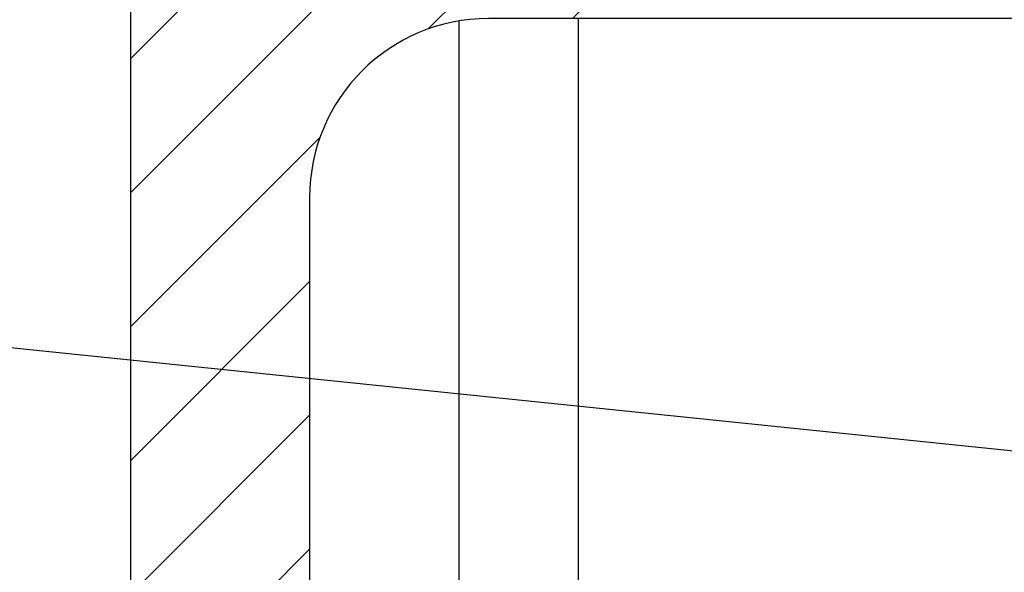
# Model space of a CAD drawing. Header units: millimetres. Extents: x 58700 to 76644, y 972 to 11123.
# Tile 207 of 256: x 62392 to 62425, y 7256 to 7275. Entities that reach past the tile are written whole.
import ezdxf

# ---------------------------------------------------------------- set-up
doc = ezdxf.new("R2010")
doc.units = ezdxf.units.MM

msp = doc.modelspace()

# ---------------------------------------------------------------- hatches: boundary and pattern name
at = {"lineweight": 13}
h = msp.add_hatch(dxfattribs=at)
h.set_pattern_fill('ANSI33', color=256, scale=50, style=0)
h.set_pattern_definition([(45, (-737.5, -83.74), (-224.5064, 224.5064), []), (45, (-513, -83.74), (-224.5064, 224.5064), [158.75, -79.375])])
h.paths.add_polyline_path([(62007.08351, 7097.51177), (62407.08355, 7097.51177), (62407.08352, 7255.04828), (62402.08077, 7255.04828), (62402.08077, 7274.80127), (62007.08351, 7274.80127)])
h.paths.add_polyline_path([(62385.84452, 7570.31053), (62385.84452, 7492.87828), (62037.07204, 7492.87828), (62037.07204, 7570.31053)], flags=16)
h.paths.add_polyline_path([(62665.49564, 7274.80127), (62665.49564, 7633.59965), (62453.28351, 7630.76385), (62453.28351, 7460.91533), (62503.28351, 7460.91533), (62503.28351, 7450.91533), (62453.28351, 7450.91533), (62453.28351, 7274.80127)])
h.paths.add_polyline_path([(62410.88351, 7450.91533), (62360.88351, 7450.91533), (62360.88351, 7460.91533), (62410.88351, 7460.91533), (62410.88351, 7630.19726), (62031.00596, 7625.12095), (62007.08351, 7601.1985), (62007.08351, 7290.80127), (62124.58214, 7290.80127), (62124.58214, 7292.80127), (62284.58214, 7292.80127), (62284.58214, 7290.80127), (62410.88351, 7290.80127)])
h.paths.add_polyline_path([(62083.36987, 7308.26795), (62083.36987, 7416.70533), (62304.40323, 7416.70533), (62304.40323, 7308.26795)])
at = {"lineweight": 9}
h = msp.add_hatch(dxfattribs=at)
h.set_pattern_fill('ANSI31', color=256)
h.set_pattern_definition([(45, (-737.497, -83.7406), (-2.24506403, 2.24506403), [])])
edge = h.paths.add_edge_path()
edge.add_line((62456.06918, 7280.80127), (62450.06918, 7280.80127))
edge.add_line((62450.06918, 7280.80127), (62450.06918, 7274.80127))
edge.add_line((62450.06918, 7274.80127), (62453.06918, 7274.80127))
edge.add_arc((62453.06918, 7277.80127), 3, 270, 360)
edge.add_line((62456.06918, 7277.80127), (62456.06918, 7280.80127))
edge = h.paths.add_edge_path()
edge.add_line((62411.66918, 7280.80127), (62396.06918, 7280.80127))
edge.add_line((62396.06918, 7280.80127), (62396.06918, 7240.80127))
edge.add_line((62396.06918, 7240.80127), (62399.06918, 7240.80127))
edge.add_arc((62399.06918, 7243.80127), 3, 270, 360)
edge.add_line((62402.06918, 7243.80127), (62402.06918, 7268.80127))
edge.add_arc((62408.06918, 7268.80127), 6, 90, 180, ccw=False)
edge.add_line((62408.06918, 7274.80127), (62411.66918, 7274.80127))
edge.add_line((62411.66918, 7274.80127), (62411.66918, 7280.80127))

# ---------------------------------------------------------------- linework, layer by layer
for p, q in [((62210.18143, 7282.49197), (62674.96161, 7234.6444)), ((62407.08355, 7097.51177), (62407.08351, 7274.71976)), ((62411.08351, 7097.51177), (62411.08351, 7274.80127))]:
    msp.add_line(p, q)
msp.add_lwpolyline([(62396.06918, 7240.80127), (62396.06918, 7280.80127), (62456.06918, 7280.80127), (62456.06918, 7277.80127, -0.41421356), (62453.06918, 7274.80127), (62408.06918, 7274.80127, 0.41421356), (62402.06918, 7268.80127), (62402.06918, 7243.80127, -0.41421356), (62399.06918, 7240.80127), (62396.06918, 7240.80127)], format="xyb")

doc.saveas('drawing.dxf')
